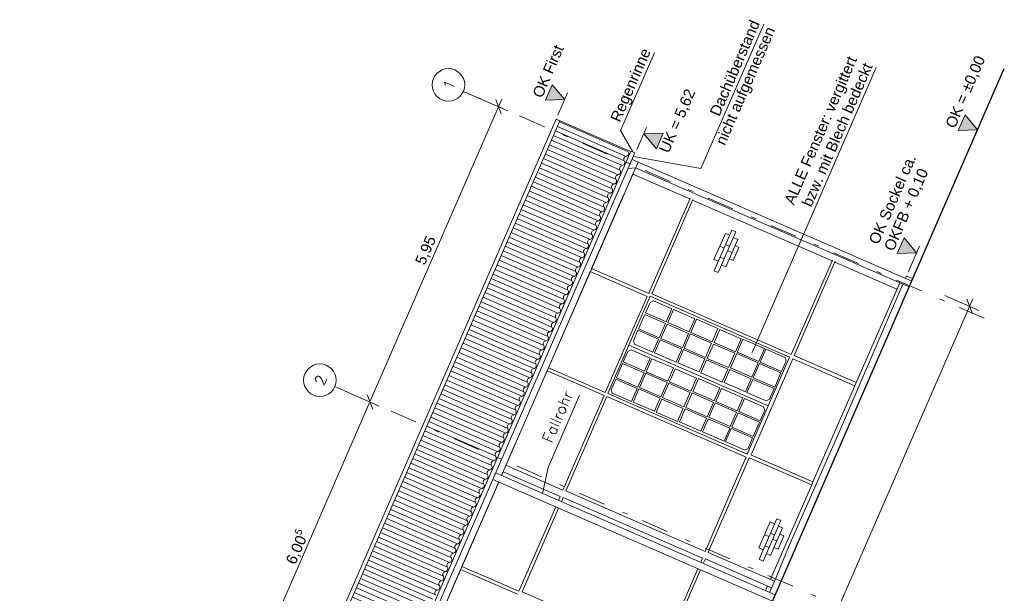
# Model space of a CAD drawing. Header units: metres. Extents: x -43 to 549, y 12 to 64.
# Tile 6 of 13: x -31 to -13, y 53 to 63. Entities that reach past the tile are written whole.
import ezdxf

# ---------------------------------------------------------------- set-up
doc = ezdxf.new("R2010")
doc.units = ezdxf.units.M
doc.header["$MEASUREMENT"] = 0
for name, pattern in [('Achslinie 01', [1.166667, 0.5, -0.3, 0, -0.366667]), ('DGN Style 2', [1.233271, 0.739963, -0.493308]), ('Wipeout_Contour', [1, 0, -1])]:
    doc.linetypes.add(name, pattern=pattern)
for name, color, linetype in [('00_Achsraster', 7, 'Continuous'), ('GBE_Beschriftung', 7, 'Continuous'), ('GBE_Dach', 7, 'Continuous'), ('GBE_Fen_Tuer', 7, 'Continuous'), ('GBE_Wand_Decke_tragend_Ansicht', 7, 'Continuous'), ('GBE_Wand_Decke_tragend_Schnitt', 7, 'Continuous'), ('NEU_GBE_Bemassung_fsa', 7, 'Continuous'), ('NEU_GBE_Hoehenkoten', 7, 'Continuous'), ('NEU_GBE_Holzbalken', 7, 'Continuous'), ('NEU_GBE_Regenrinne', 7, 'Continuous'), ('NEU_GBE_Sockel', 7, 'Continuous')]:
    doc.layers.add(name, color=color, linetype=linetype)
doc.styles.add('ERSTELLTER_STIL_1', font='txt')
doc.dimstyles.new('ERSTELLTER_STIL__1', dxfattribs={"dimtxt": 0.2, "dimasz": 0.190285, "dimexe": 0.18, "dimexo": 0.5, "dimgap": 0.09, "dimtad": 1, "dimzin": 0, "dimdsep": 46, "dimtxsty": 'ERSTELLTER_STIL_1', "dimblk": 'ARROWHEAD_6', "dimblk1": 'ARROWHEAD_6', "dimblk2": 'ARROWHEAD_6', "dimcen": 0.09, "dimclrd": 7, "dimclre": 7, "dimclrt": 7, "dimazin": 0, "dimtfac": 1, "dimtdec": 4, "dimtmove": 2, "dimatfit": 3, "dimfxl": 1, "dimtolj": 1, "dimtzin": 0, "dimarcsym": 0})
doc.dimstyles.new('ERSTELLTER_STIL__2', dxfattribs={"dimtxt": 0.2, "dimasz": 0.190285, "dimexe": 0.18, "dimexo": 0.5, "dimgap": 0.09, "dimtad": 1, "dimzin": 0, "dimdsep": 46, "dimtxsty": 'ERSTELLTER_STIL_1', "dimblk": 'ARROWHEAD_6', "dimblk1": 'ARROWHEAD_6', "dimblk2": 'ARROWHEAD_6', "dimcen": 0.09, "dimclrd": 8, "dimclre": 8, "dimclrt": 8, "dimazin": 0, "dimtfac": 1, "dimtdec": 4, "dimtmove": 0, "dimatfit": 3, "dimfxl": 1, "dimtolj": 1, "dimtzin": 0, "dimarcsym": 0})

# ---------------------------------------------------------------- blocks, each defined once
blk = doc.blocks.new('*D1')
at = {"layer": 'NEU_GBE_Bemassung_fsa', "color": 7, "linetype": 'Continuous', "lineweight": 13}
for p, q in [((-13.35, 57.846), (-13.981, 58.121)), ((-13.522, 57.921), (-13.462, 58.059)), ((-32.781, 13.703), (-13.522, 57.921)), ((-13.47, 57.79), (-13.574, 58.053)), ((-32.609, 13.628), (-33.239, 13.903)), ((-32.833, 13.835), (-32.729, 13.571)), ((-32.841, 13.566), (-32.781, 13.703))]:
    blk.add_line(p, q, dxfattribs=at)
at = {"color": 254, "linetype": 'Wipeout_Contour', "lineweight": 0, "ltscale": 171.09084}
blk.add_wipeout([(-23.312, 35.461), (-23.004, 36.169), (-23.266, 36.283), (-23.574, 35.575)], dxfattribs=at).dxf.layer = 'NEU_GBE_Bemassung_fsa'
at = {"layer": 'NEU_GBE_Bemassung_fsa', "color": 7, "lineweight": 13, "insert": (-23.334, 35.518), "char_height": 0.2, "attachment_point": 7, "rotation": 66.4651, "style": 'ERSTELLTER_STIL_1'}
blk.add_mtext('\\A1;{\\pql;\\fArial|b0|i0|c0|p34;48,23}', dxfattribs=at)
blk = doc.blocks.new('ARROWHEAD_6')
at = {"color": 0, "linetype": 'Continuous', "lineweight": 0}
for p, q in [((0, 0), (-1, 0)), ((-0.5, -0.5), (0.5, 0.5))]:
    blk.add_line(p, q, dxfattribs=at)
blk = doc.blocks.new('*D9')
at = {"layer": '00_Achsraster', "color": 8, "linetype": 'Continuous', "lineweight": 18}
for p, q in [((-24.607, 56.156), (-22.23, 61.612)), ((-24.435, 56.081), (-25.065, 56.356)), ((-24.659, 56.288), (-24.555, 56.024)), ((-27.005, 50.649), (-24.607, 56.156)), ((-27.057, 50.781), (-26.953, 50.518)), ((-29.433, 45.076), (-27.005, 50.649))]:
    blk.add_line(p, q, dxfattribs=at)
at = {"color": 254, "linetype": 'Wipeout_Contour', "lineweight": 0, "ltscale": 237.677655}
blk.add_wipeout([(-25.953, 53.087), (-25.675, 53.726), (-25.916, 53.83), (-26.194, 53.192)], dxfattribs=at).dxf.layer = '00_Achsraster'
at = {"layer": '00_Achsraster', "color": 8, "lineweight": 18, "insert": (-25.934, 53.112), "char_height": 0.2, "attachment_point": 7, "rotation": 66.4651, "style": 'ERSTELLTER_STIL_1'}
blk.add_mtext('\\A1;{\\pql;\\fArial|b0|i0|c0|p34;6,00\\fArial|b0|i0|c0|p34;\\A1{\\H.66x;\\S5^  ;}}', dxfattribs=at)
blk = doc.blocks.new('*D10')
at = {"layer": '00_Achsraster', "color": 8, "linetype": 'Continuous', "lineweight": 18}
for p, q in [((-22.058, 61.537), (-22.689, 61.812)), ((-22.179, 61.481), (-22.282, 61.744)), ((-22.23, 61.612), (-22.171, 61.75)), ((-24.607, 56.156), (-22.23, 61.612)), ((-24.659, 56.288), (-24.555, 56.024))]:
    blk.add_line(p, q, dxfattribs=at)
at = {"color": 254, "linetype": 'Wipeout_Contour', "lineweight": 0, "ltscale": 253.88552}
blk.add_wipeout([(-23.546, 58.615), (-23.308, 59.161), (-23.548, 59.265), (-23.786, 58.719)], dxfattribs=at).dxf.layer = '00_Achsraster'
at = {"layer": '00_Achsraster', "color": 8, "lineweight": 18, "insert": (-23.562, 58.655), "char_height": 0.2, "attachment_point": 7, "rotation": 66.4651, "style": 'ERSTELLTER_STIL_1'}
blk.add_mtext('\\A1;{\\pql;\\fArial|b0|i0|c0|p34;5,95}', dxfattribs=at)

msp = doc.modelspace()

# ---------------------------------------------------------------- hatches: boundary and pattern name
at = {"layer": 'GBE_Dach', "linetype": 'Continuous', "lineweight": 18, "true_color": 0xdfdfdf}
h = msp.add_hatch(dxfattribs=at)
h.set_pattern_fill('Dachschraffur_1_0001', color=254, style=0, pattern_type=2)
h.set_pattern_definition([(156.4651, (-39.99834, 16.81609), (0.03713562, 0.08526398), [])])
h.paths.add_polyline_path([(-39.19, 16.363), (-19.84, 60.792), (-21.1, 61.341), (-40.451, 16.912)])
at = {"layer": 'NEU_GBE_Hoehenkoten', "linetype": 'Continuous', "lineweight": 13}
for points in [[(-21.364, 61.73), (-21.238, 62.019), (-21.005, 61.746)], [(-13.733, 61.17), (-13.607, 61.459), (-13.374, 61.186)], [(-14.86, 58.897), (-14.734, 59.186), (-14.501, 58.913)]]:
    msp.add_hatch(color=7, dxfattribs=at).paths.add_polyline_path(points)
at = {"layer": 'NEU_GBE_Hoehenkoten', "linetype": 'Continuous', "lineweight": 100}
msp.add_hatch(color=7, dxfattribs=at).paths.add_polyline_path([(-19.312, 60.836), (-19.186, 61.125), (-19.544, 61.109)])

# ---------------------------------------------------------------- linework, layer by layer
at = {"layer": '00_Achsraster', "color": 253, "linetype": 'Achslinie 01', "lineweight": 18, "true_color": 0x9f9f9f}
for p, q in [((-13.253, 57.702), (-22.88, 61.895)), ((-15.629, 52.246), (-25.256, 56.439))]:
    msp.add_line(p, q, dxfattribs=at)
at = {"layer": '00_Achsraster', "color": 253, "linetype": 'Continuous', "lineweight": 18, "true_color": 0x9f9f9f}
for centre in [(-23.155, 62.015), (-25.531, 56.558)]:
    msp.add_circle(centre, 0.3, dxfattribs=at)
at = {"layer": 'GBE_Beschriftung', "color": 7, "linetype": 'Continuous', "lineweight": 13}
for p, q in [((-15.247, 62.337), (-17.54, 57.071)), ((-20.953, 61.866), (-21.131, 61.457)), ((-14.449, 59.033), (-14.656, 58.557))]:
    msp.add_line(p, q, dxfattribs=at)
for points in [[(-19.737, 60.693), (-18.489, 60.471), (-17.326, 63.14)], [(-19.748, 60.775), (-19.973, 61.172), (-19.347, 62.608)], [(-21.418, 54.466), (-21.314, 54.948), (-20.733, 56.282)]]:
    msp.add_lwpolyline(points, dxfattribs=at)
at = {"layer": 'GBE_Dach', "color": 9, "linetype": 'Continuous', "lineweight": 18}
for p, q in [((-40.519, 16.942), (-21.164, 61.382)), ((-40.451, 16.912), (-21.096, 61.352)), ((-19.805, 60.79), (-21.164, 61.382))]:
    msp.add_line(p, q, dxfattribs=at)
for points in [[(-19.981, 60.44, -0.568675), (-19.943, 60.525, 0.534698), (-19.906, 60.61)], [(-19.906, 60.61, -0.568675), (-19.869, 60.695, 0.534698), (-19.832, 60.781)], [(-20.055, 60.269, -0.568675), (-20.018, 60.354, 0.534698), (-19.981, 60.44)], [(-20.129, 60.099, -0.568675), (-20.092, 60.184, 0.534698), (-20.055, 60.269)], [(-20.203, 59.928, -0.568675), (-20.166, 60.013, 0.534698), (-20.129, 60.099)], [(-20.278, 59.757, -0.568675), (-20.241, 59.843, 0.534698), (-20.203, 59.928)], [(-20.352, 59.587, -0.568675), (-20.315, 59.672, 0.534698), (-20.278, 59.757)], [(-20.426, 59.416, -0.568675), (-20.389, 59.502, 0.534698), (-20.352, 59.587)], [(-20.5, 59.246, -0.568675), (-20.463, 59.331, 0.534698), (-20.426, 59.416)], [(-20.575, 59.075, -0.568675), (-20.538, 59.161, 0.534698), (-20.5, 59.246)], [(-20.649, 58.905, -0.568675), (-20.612, 58.99, 0.534698), (-20.575, 59.075)], [(-20.723, 58.734, -0.568675), (-20.686, 58.82, 0.534698), (-20.649, 58.905)], [(-20.798, 58.564, -0.568675), (-20.76, 58.649, 0.534698), (-20.723, 58.734)], [(-20.872, 58.393, -0.568675), (-20.835, 58.479, 0.534698), (-20.798, 58.564)], [(-20.946, 58.223, -0.568675), (-20.909, 58.308, 0.534698), (-20.872, 58.393)], [(-21.02, 58.052, -0.568675), (-20.983, 58.137, 0.534698), (-20.946, 58.223)], [(-21.169, 57.711, -0.568675), (-21.132, 57.796, 0.534698), (-21.095, 57.882)], [(-21.095, 57.882, -0.568675), (-21.058, 57.967, 0.534698), (-21.02, 58.052)], [(-21.243, 57.541, -0.568675), (-21.206, 57.626, 0.534698), (-21.169, 57.711)], [(-21.317, 57.37, -0.568675), (-21.28, 57.455, 0.534698), (-21.243, 57.541)], [(-21.392, 57.2, -0.568675), (-21.355, 57.285, 0.534698), (-21.317, 57.37)], [(-21.466, 57.029, -0.568675), (-21.429, 57.114, 0.534698), (-21.392, 57.2)], [(-21.54, 56.858, -0.568675), (-21.503, 56.944, 0.534698), (-21.466, 57.029)], [(-21.615, 56.688, -0.568675), (-21.577, 56.773, 0.534698), (-21.54, 56.858)], [(-21.689, 56.517, -0.568675), (-21.652, 56.603, 0.534698), (-21.615, 56.688)], [(-21.763, 56.347, -0.568675), (-21.726, 56.432, 0.534698), (-21.689, 56.517)], [(-21.837, 56.176, -0.568675), (-21.8, 56.262, 0.534698), (-21.763, 56.347)], [(-21.912, 56.006, -0.568675), (-21.875, 56.091, 0.534698), (-21.837, 56.176)], [(-21.986, 55.835, -0.568675), (-21.949, 55.921, 0.534698), (-21.912, 56.006)], [(-22.06, 55.665, -0.568675), (-22.023, 55.75, 0.534698), (-21.986, 55.835)], [(-22.134, 55.494, -0.568675), (-22.097, 55.58, 0.534698), (-22.06, 55.665)], [(-22.283, 55.153, -0.568675), (-22.246, 55.238, 0.534698), (-22.209, 55.324)], [(-22.209, 55.324, -0.568675), (-22.172, 55.409, 0.534698), (-22.134, 55.494)], [(-22.357, 54.983, -0.568675), (-22.32, 55.068, 0.534698), (-22.283, 55.153)], [(-22.432, 54.812, -0.568675), (-22.394, 54.897, 0.534698), (-22.357, 54.983)], [(-22.506, 54.642, -0.568675), (-22.469, 54.727, 0.534698), (-22.432, 54.812)], [(-22.58, 54.471, -0.568675), (-22.543, 54.556, 0.534698), (-22.506, 54.642)], [(-22.654, 54.301, -0.568675), (-22.617, 54.386, 0.534698), (-22.58, 54.471)], [(-22.729, 54.13, -0.568675), (-22.691, 54.215, 0.534698), (-22.654, 54.301)], [(-22.803, 53.96, -0.568675), (-22.766, 54.045, 0.534698), (-22.729, 54.13)], [(-22.877, 53.789, -0.568675), (-22.84, 53.874, 0.534698), (-22.803, 53.96)], [(-22.951, 53.618, -0.568675), (-22.914, 53.704, 0.534698), (-22.877, 53.789)], [(-23.026, 53.448, -0.568675), (-22.989, 53.533, 0.534698), (-22.951, 53.618)], [(-23.1, 53.277, -0.568675), (-23.063, 53.363, 0.534698), (-23.026, 53.448)], [(-23.174, 53.107, -0.568675), (-23.137, 53.192, 0.534698), (-23.1, 53.277)], [(-23.249, 52.936, -0.568675), (-23.211, 53.022, 0.534698), (-23.174, 53.107)], [(-23.323, 52.766, -0.568675), (-23.286, 52.851, 0.534698), (-23.249, 52.936)], [(-23.397, 52.595, -0.568675), (-23.36, 52.681, 0.534698), (-23.323, 52.766)]]:
    msp.add_lwpolyline(points, format="xyb", dxfattribs=at)
at = {"layer": 'GBE_Fen_Tuer', "color": 253, "linetype": 'Continuous', "lineweight": 18, "true_color": 0x9f9f9f, "flags": 128}
for points in [[(-18.685, 59.921), (-18.691, 59.908), (-19.748, 60.368), (-19.742, 60.382)], [(-16.057, 58.777), (-16.063, 58.763), (-18.643, 59.887), (-18.637, 59.9)], [(-14.86, 58.255), (-14.865, 58.242), (-16.014, 58.742), (-16.008, 58.755)]]:
    msp.add_lwpolyline(points, dxfattribs=at)
at = {"layer": 'GBE_Fen_Tuer', "color": 7, "linetype": 'Continuous', "lineweight": 13, "flags": 128}
for points in [[(-19.429, 58.108), (-16.851, 56.985), (-17.244, 56.083), (-19.822, 57.206)], [(-19.513, 57.802), (-19.428, 57.997), (-19.368, 58.025), (-19.026, 57.877), (-19.131, 57.635)], [(-19.525, 57.775), (-19.64, 57.51), (-19.258, 57.344), (-19.143, 57.609)], [(-18.995, 57.863), (-19.1, 57.622), (-18.705, 57.449), (-18.6, 57.691)], [(-19.112, 57.595), (-19.227, 57.33), (-18.832, 57.158), (-18.716, 57.423)], [(-18.569, 57.683), (-18.674, 57.442), (-18.278, 57.269), (-18.173, 57.511)], [(-19.652, 57.483), (-19.737, 57.288), (-19.717, 57.225), (-19.375, 57.076), (-19.27, 57.317)], [(-18.685, 57.415), (-18.801, 57.15), (-18.405, 56.978), (-18.29, 57.243)], [(-18.14, 57.495), (-18.245, 57.254), (-17.849, 57.082), (-17.744, 57.323)], [(-20.21, 56.315), (-19.822, 57.206), (-17.244, 56.083), (-17.632, 55.192)], [(-19.239, 57.304), (-19.344, 57.062), (-18.948, 56.89), (-18.843, 57.131)], [(-18.256, 57.227), (-18.372, 56.962), (-17.976, 56.79), (-17.861, 57.055)], [(-17.711, 57.318), (-17.816, 57.076), (-17.42, 56.904), (-17.315, 57.145)], [(-19.924, 56.895), (-19.839, 57.09), (-19.779, 57.119), (-19.424, 56.964), (-19.529, 56.723)], [(-18.812, 57.124), (-18.917, 56.882), (-18.522, 56.71), (-18.417, 56.951)], [(-17.827, 57.05), (-17.943, 56.785), (-17.548, 56.612), (-17.432, 56.878)], [(-16.998, 56.72), (-16.913, 56.915), (-16.933, 56.978), (-17.288, 57.133), (-17.394, 56.892)], [(-19.936, 56.868), (-20.051, 56.603), (-19.656, 56.431), (-19.54, 56.696)], [(-19.393, 56.956), (-19.498, 56.715), (-19.102, 56.542), (-18.997, 56.784)], [(-18.383, 56.936), (-18.488, 56.694), (-18.093, 56.522), (-17.988, 56.763)], [(-17.405, 56.865), (-17.521, 56.6), (-17.125, 56.428), (-17.01, 56.693)], [(-19.509, 56.688), (-19.625, 56.423), (-19.229, 56.251), (-19.114, 56.516)], [(-18.966, 56.77), (-19.071, 56.528), (-18.675, 56.356), (-18.57, 56.598)], [(-17.954, 56.758), (-18.06, 56.517), (-17.664, 56.345), (-17.559, 56.586)], [(-20.063, 56.577), (-20.148, 56.382), (-20.128, 56.318), (-19.773, 56.163), (-19.667, 56.405)], [(-19.082, 56.502), (-19.198, 56.237), (-18.802, 56.065), (-18.687, 56.33)], [(-18.535, 56.589), (-18.64, 56.348), (-18.244, 56.176), (-18.139, 56.417)], [(-17.137, 56.402), (-17.222, 56.206), (-17.282, 56.178), (-17.637, 56.332), (-17.532, 56.574)], [(-19.636, 56.396), (-19.741, 56.155), (-19.346, 55.983), (-19.241, 56.224)], [(-18.651, 56.322), (-18.767, 56.056), (-18.371, 55.884), (-18.256, 56.149)], [(-18.108, 56.406), (-18.213, 56.165), (-17.818, 55.993), (-17.713, 56.234)], [(-19.209, 56.21), (-19.314, 55.969), (-18.919, 55.797), (-18.814, 56.038)], [(-18.225, 56.139), (-18.34, 55.874), (-17.945, 55.701), (-17.829, 55.966)], [(-17.394, 55.81), (-17.309, 56.005), (-17.329, 56.069), (-17.685, 56.223), (-17.79, 55.982)], [(-18.778, 56.03), (-18.883, 55.789), (-18.488, 55.617), (-18.383, 55.858)], [(-17.801, 55.956), (-17.917, 55.691), (-17.521, 55.518), (-17.406, 55.783)], [(-18.352, 55.847), (-18.457, 55.606), (-18.061, 55.434), (-17.956, 55.675)], [(-17.533, 55.492), (-17.618, 55.297), (-17.678, 55.268), (-18.033, 55.423), (-17.928, 55.664)]]:
    msp.add_lwpolyline(points, close=True, dxfattribs=at)
at = {"layer": 'GBE_Wand_Decke_tragend_Ansicht', "color": 7, "linetype": 'Continuous', "lineweight": 13}
for p, q in [((-14.593, 58.388), (-19.761, 60.639)), ((-19.835, 60.469), (-19.696, 60.485)), ((-14.639, 58.282), (-19.696, 60.485))]:
    msp.add_line(p, q, dxfattribs=at)
at = {"layer": 'GBE_Wand_Decke_tragend_Ansicht', "color": 8, "linetype": 'Continuous', "lineweight": 18}
for p, q in [((-19.904, 60.01), (-19.742, 60.382)), ((-20.509, 58.621), (-19.925, 59.963)), ((-19.449, 58.166), (-18.693, 59.903)), ((-18.637, 59.9), (-19.397, 58.156)), ((-16.058, 58.777), (-16.818, 57.033)), ((-16.008, 58.755), (-16.767, 57.014)), ((-21.307, 56.789), (-20.534, 58.564)), ((-20.534, 58.564), (-19.485, 58.107)), ((-14.814, 58.359), (-16.417, 54.68)), ((-19.485, 58.107), (-20.258, 56.332)), ((-19.397, 58.156), (-16.818, 57.033)), ((-16.767, 57.014), (-15.617, 56.513)), ((-21.307, 56.789), (-20.935, 56.627)), ((-16.788, 56.955), (-17.562, 55.179)), ((-16.788, 56.955), (-15.642, 56.456)), ((-21.905, 55.417), (-21.332, 56.732)), ((-20.958, 56.569), (-21.332, 56.732)), ((-20.806, 56.571), (-20.258, 56.332)), ((-20.225, 56.257), (-20.95, 54.592)), ((-20.225, 56.257), (-17.652, 55.137)), ((-22.074, 55.027), (-21.925, 55.371)), ((-17.566, 55.181), (-16.417, 54.68)), ((-22.092, 54.986), (-21.038, 54.527)), ((-17.652, 55.137), (-17.896, 54.579)), ((-17.594, 55.125), (-17.831, 54.582)), ((-17.594, 55.125), (-16.441, 54.623)), ((-22.175, 54.796), (-22.144, 54.868)), ((-21.288, 54.495), (-22.144, 54.868)), ((-22.267, 54.584), (-22.227, 54.677)), ((-16.441, 54.623), (-17.178, 52.935)), ((-16.417, 54.68), (-16.441, 54.623)), ((-22.906, 53.118), (-22.287, 54.539)), ((-21.089, 54.409), (-21.134, 54.428)), ((-20.985, 54.511), (-18.413, 53.391)), ((-17.896, 54.579), (-18.382, 53.461)), ((-17.831, 54.582), (-18.329, 53.438)), ((-21.12, 54.337), (-21.089, 54.409)), ((-21.034, 54.39), (-21.067, 54.313)), ((-18.459, 53.269), (-21.034, 54.39)), ((-21.851, 52.658), (-21.172, 54.218)), ((-21.119, 54.195), (-21.792, 52.649)), ((-18.356, 53.376), (-17.13, 52.842)), ((-18.492, 53.192), (-18.459, 53.269)), ((-18.406, 53.258), (-18.444, 53.171)), ((-18.406, 53.258), (-17.182, 52.724)), ((-23.703, 51.287), (-22.931, 53.061)), ((-22.931, 53.061), (-22.564, 52.901)), ((-22.906, 53.118), (-22.538, 52.957)), ((-19.217, 51.527), (-18.544, 53.073)), ((-18.495, 53.052), (-19.167, 51.51)), ((-22.436, 52.845), (-21.879, 52.602)), ((-22.41, 52.902), (-21.851, 52.658)), ((-17.197, 52.688), (-17.154, 52.788)), ((-21.792, 52.649), (-19.217, 51.527)), ((-17.256, 52.757), (-17.294, 52.67))]:
    msp.add_line(p, q, dxfattribs=at)
at = {"layer": 'GBE_Wand_Decke_tragend_Ansicht', "color": 8, "linetype": 'DGN Style 2', "lineweight": 18}
for p, q in [((-19.904, 60.01), (-19.925, 59.963)), ((-18.693, 59.903), (-18.685, 59.921)), ((-20.806, 56.571), (-20.935, 56.627)), ((-20.828, 56.513), (-20.958, 56.569)), ((-21.905, 55.417), (-21.925, 55.371)), ((-22.074, 55.027), (-22.092, 54.986)), ((-20.995, 54.626), (-21.038, 54.527)), ((-22.267, 54.584), (-22.287, 54.539)), ((-21.132, 54.428), (-21.288, 54.495)), ((-20.95, 54.592), (-20.985, 54.511)), ((-18.382, 53.461), (-18.413, 53.391)), ((-18.329, 53.438), (-18.356, 53.376)), ((-22.436, 52.845), (-22.564, 52.901)), ((-22.41, 52.902), (-22.538, 52.957)), ((-17.178, 52.935), (-17.204, 52.874)), ((-17.104, 52.903), (-17.154, 52.788))]:
    msp.add_line(p, q, dxfattribs=at)
at = {"layer": 'GBE_Wand_Decke_tragend_Ansicht', "color": 253, "linetype": 'Continuous', "lineweight": 18, "true_color": 0x9f9f9f}
for p, q in [((-18.242, 58.581), (-17.916, 59.329)), ((-17.916, 59.329), (-17.844, 59.297)), ((-18.247, 58.791), (-18.037, 59.272)), ((-18.169, 58.549), (-17.844, 59.297)), ((-18.037, 59.272), (-17.956, 59.236)), ((-18.029, 58.653), (-17.808, 59.161)), ((-17.888, 59.196), (-17.808, 59.161)), ((-18.14, 59.036), (-18.059, 59.001)), ((-18.032, 59.064), (-17.959, 59.032)), ((-17.892, 58.769), (-17.786, 59.013)), ((-17.858, 59.045), (-17.786, 59.013)), ((-18.247, 58.791), (-18.166, 58.756)), ((-18.133, 58.831), (-18.06, 58.8)), ((-17.994, 58.951), (-17.914, 58.916)), ((-17.964, 58.801), (-17.892, 58.769)), ((-18.109, 58.688), (-18.029, 58.653)), ((-18.242, 58.581), (-18.169, 58.549)), ((-17.417, 53.459), (-17.208, 53.94)), ((-17.413, 53.249), (-17.087, 53.997)), ((-17.34, 53.217), (-17.014, 53.966)), ((-17.208, 53.94), (-17.127, 53.905)), ((-17.087, 53.997), (-17.014, 53.966)), ((-17.311, 53.704), (-17.23, 53.669)), ((-17.202, 53.732), (-17.13, 53.7)), ((-17.2, 53.321), (-16.978, 53.829)), ((-17.058, 53.864), (-16.978, 53.829)), ((-17.029, 53.713), (-16.956, 53.681)), ((-17.165, 53.619), (-17.085, 53.584)), ((-17.062, 53.438), (-16.956, 53.681)), ((-17.417, 53.459), (-17.336, 53.424)), ((-17.303, 53.5), (-17.231, 53.468)), ((-17.28, 53.356), (-17.2, 53.321)), ((-17.135, 53.469), (-17.062, 53.438)), ((-17.413, 53.249), (-17.34, 53.217))]:
    msp.add_line(p, q, dxfattribs=at)
at = {"layer": 'GBE_Wand_Decke_tragend_Ansicht', "color": 8, "linetype": 'Continuous', "lineweight": 18, "flags": 128}
for points in [[(-20.509, 58.621), (-19.452, 58.16), (-19.449, 58.166)], [(-17.104, 52.903), (-16.858, 53.502), (-15.87, 55.737), (-14.754, 58.332)], [(-20.995, 54.626), (-20.278, 56.273), (-20.828, 56.513)], [(-17.219, 52.637), (-17.197, 52.688)]]:
    msp.add_lwpolyline(points, dxfattribs=at)
at = {"layer": 'NEU_GBE_Hoehenkoten', "color": 7, "linetype": 'Continuous', "lineweight": 13}
msp.add_line((-19.67, 60.821), (-19.492, 61.23), dxfattribs=at)
at = {"layer": 'NEU_GBE_Hoehenkoten', "color": 7, "linetype": 'Continuous', "lineweight": 13, "flags": 128}
for points in [[(-21.364, 61.73), (-21.238, 62.019), (-21.005, 61.746)], [(-13.733, 61.17), (-13.607, 61.459), (-13.374, 61.186)], [(-19.312, 60.836), (-19.186, 61.125), (-19.544, 61.109)], [(-14.86, 58.897), (-14.734, 59.186), (-14.501, 58.913)]]:
    msp.add_lwpolyline(points, close=True, dxfattribs=at)
at = {"layer": 'NEU_GBE_Holzbalken', "color": 7, "linetype": 'Continuous', "lineweight": 13}
for p, q in [((-22.174, 54.795), (-19.65, 60.59)), ((-29.362, 38.293), (-22.226, 54.677))]:
    msp.add_line(p, q, dxfattribs=at)
at = {"layer": 'NEU_GBE_Regenrinne', "color": 7, "linetype": 'Continuous', "lineweight": 13}
for p, q in [((-39.149, 16.335), (-19.786, 60.792)), ((-19.786, 60.792), (-19.709, 60.758)), ((-39.072, 16.301), (-19.709, 60.758))]:
    msp.add_line(p, q, dxfattribs=at)
msp.add_lwpolyline([(-22.337, 54.725), (-22.285, 54.844), (-17.116, 52.593), (-17.168, 52.474)], close=True, dxfattribs=at)
at = {"layer": 'NEU_GBE_Sockel', "color": 253, "linetype": 'Continuous', "lineweight": 18, "true_color": 0x9f9f9f}
for q in [(-14.708, 58.438), (-14.573, 58.434)]:
    msp.add_line((-14.688, 58.484), q, dxfattribs=at)

# ---------------------------------------------------------------- texts
at = {"layer": 'GBE_Beschriftung', "color": 7, "linetype": 'Continuous', "lineweight": 13, "insert": (-17.577, 63.236), "char_height": 0.2, "width": 2.37419, "attachment_point": 3, "rotation": 66.4651, "line_spacing_factor": 0.926965, "style": 'ERSTELLTER_STIL_1'}
msp.add_mtext('\\A1;{\\pqr;\\fArial|b0|i0|c0|p34;Dachüberstand nicht aufgemessen}', dxfattribs=at)
at = {"layer": 'GBE_Beschriftung', "color": 7, "linetype": 'Continuous', "lineweight": 13, "insert": (-19.594, 62.715), "char_height": 0.2, "attachment_point": 3, "rotation": 66.4651, "style": 'ERSTELLTER_STIL_1'}
msp.add_mtext('\\A1;{\\pqr;\\fArial|b0|i0|c0|p34;Regenrinne}', dxfattribs=at)
at = {"layer": 'GBE_Beschriftung', "color": 7, "linetype": 'Continuous', "lineweight": 13, "insert": (-15.782, 62.569), "char_height": 0.2, "attachment_point": 3, "rotation": 66.5219, "line_spacing_factor": 0.942688, "style": 'ERSTELLTER_STIL_1'}
msp.add_mtext('\\A1;{\\pqr;\\fArial|b0|i0|c0|p34;ALLE Fenster: vergittert\\P\\pqr;\\fArial|b0|i0|c0|p34;bzw. mit Blech bedeckt}', dxfattribs=at)
at = {"layer": 'NEU_GBE_Hoehenkoten', "color": 7, "linetype": 'Continuous', "lineweight": 100, "char_height": 0.2, "attachment_point": 1, "rotation": 66.4651, "style": 'ERSTELLTER_STIL_1'}
for s, insert in [('\\A1;{\\pql;\\fArial|b0|i0|c0|p34;OK First}', (-21.61, 61.837)), ('\\A1;{\\pql;\\fArial|b0|i0|c0|p34;OK = \\fArial|b0|i0|c0|p34;±\\fArial|b0|i0|c0|p34;0,00}', (-13.979, 61.277)), ('\\A1;{\\pql;\\fArial|b0|i0|c0|p34;UK = \\fArial|b0|i0|c0|p34;5,62}', (-19.27, 60.818))]:
    msp.add_mtext(s, dxfattribs=dict(at, insert=insert))
at = {"layer": 'NEU_GBE_Hoehenkoten', "color": 7, "linetype": 'Continuous', "lineweight": 100, "insert": (-15.394, 59.13), "char_height": 0.2, "attachment_point": 1, "rotation": 66.4651, "line_spacing_factor": 0.921249, "style": 'ERSTELLTER_STIL_1'}
msp.add_mtext('\\A1;{\\pql;\\fArial|b0|i0|c0|p34;OK Sockel ca. \\P\\pql;\\fArial|b0|i0|c0|p34;OKFB + 0,10}', dxfattribs=at)

# ---------------------------------------------------------------- next in the draw order: dimensions: what is measured, and where the dimension line sits
at = {"layer": 'NEU_GBE_Bemassung_fsa', "color": 7, "linetype": 'Continuous', "lineweight": 13}
dim = msp.add_linear_dim(base=(-13.522, 57.921), p1=(-33.852, 14.17), p2=(-14.593, 58.388), angle=66.4651, dimstyle='ERSTELLTER_STIL__1', dxfattribs=at)
dim.commit()
dim.dimension.update_dxf_attribs({"geometry": '*D1', "text_midpoint": (-23.285, 35.881), "dimtype": 160, "text_rotation": 66.4651})

# ---------------------------------------------------------------- next in the draw order: texts
at = {"layer": 'GBE_Beschriftung', "color": 7, "linetype": 'Continuous', "lineweight": 13, "insert": (-21.03, 56.383), "char_height": 0.2, "attachment_point": 3, "rotation": 66.4651}
msp.add_mtext('\\A1;{\\pqr;\\Ftxt.shx;Fallrohr}', dxfattribs=at)

# ---------------------------------------------------------------- next in the draw order: dimensions: what is measured, and where the dimension line sits
at = {"layer": '00_Achsraster', "color": 8, "linetype": 'Continuous', "lineweight": 18}
dim = msp.add_linear_dim(base=(-24.607, 56.156), p1=(-27.655, 50.932), p2=(-25.256, 56.439), angle=66.4651, dimstyle='ERSTELLTER_STIL__2', dxfattribs=at)
dim.commit()
dim.dimension.update_dxf_attribs({"geometry": '*D9', "text_midpoint": (-25.852, 53.647), "dimtype": 160, "text_rotation": 66.4651})

# ---------------------------------------------------------------- next in the draw order: texts
at = {"layer": '00_Achsraster', "color": 251, "linetype": 'Continuous', "lineweight": 18, "true_color": 0x5f5f5f, "insert": (-25.391, 56.6), "char_height": 0.2, "attachment_point": 9, "rotation": 66.4651}
msp.add_mtext('\\A1;{\\pqr;\\Ftxt.shx;2}', dxfattribs=at)

# ---------------------------------------------------------------- next in the draw order: dimensions: what is measured, and where the dimension line sits
at = {"layer": '00_Achsraster', "color": 8, "linetype": 'Continuous', "lineweight": 18}
dim = msp.add_linear_dim(base=(-22.23, 61.612), p1=(-25.256, 56.439), p2=(-22.88, 61.895), angle=66.4651, dimstyle='ERSTELLTER_STIL__2', dxfattribs=at)
dim.commit()
dim.dimension.update_dxf_attribs({"geometry": '*D10', "text_midpoint": (-23.544, 58.947), "dimtype": 160, "text_rotation": 66.4651})

# ---------------------------------------------------------------- next in the draw order: linework, layer by layer
at = {"layer": 'GBE_Wand_Decke_tragend_Schnitt', "color": 7, "linetype": 'Continuous', "lineweight": 25}
msp.add_line((-34.919, 11.719), (-12.881, 62.319), dxfattribs=at)

# ---------------------------------------------------------------- next in the draw order: texts
at = {"layer": '00_Achsraster', "color": 251, "linetype": 'Continuous', "lineweight": 18, "true_color": 0x5f5f5f, "insert": (-23.015, 62.057), "char_height": 0.2, "attachment_point": 9, "rotation": 66.4651}
msp.add_mtext('\\A1;{\\pqr;\\Ftxt.shx;1}', dxfattribs=at)

doc.saveas('drawing.dxf')
